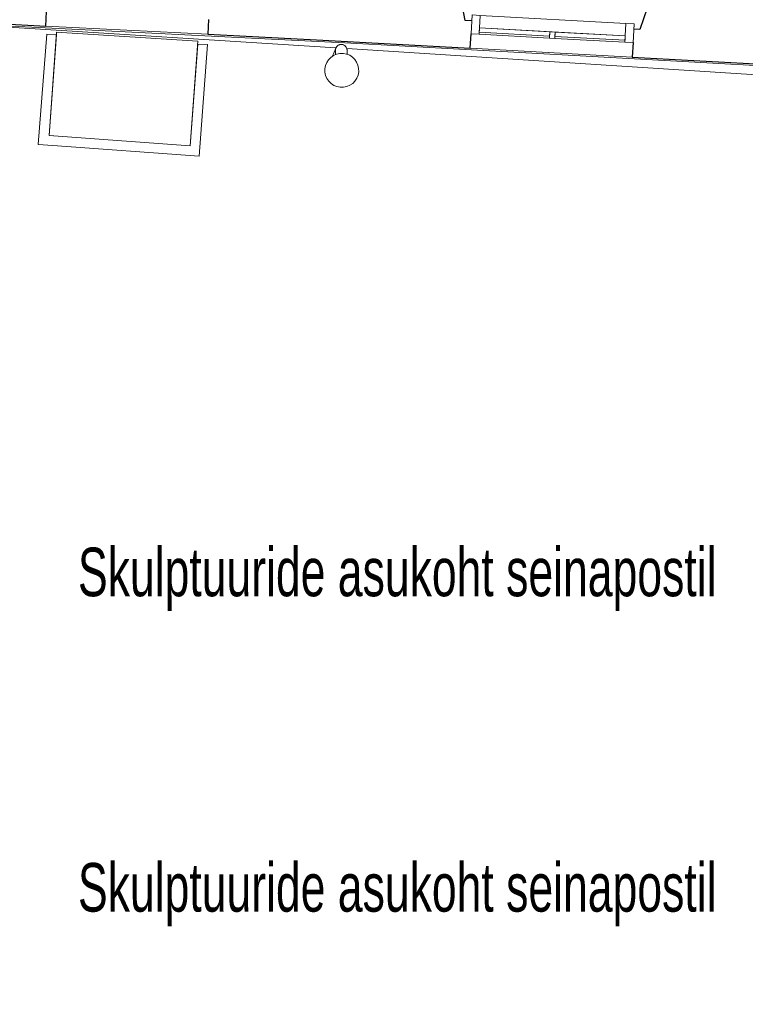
# Model space of a CAD drawing. Header units: millimetres. Extents: x 853417 to 929373, y -433185 to -369260.
# Tile 150 of 228: x 894348 to 901816, y -397039 to -386906. Entities that reach past the tile are written whole.
import ezdxf

# ---------------------------------------------------------------- set-up
doc = ezdxf.new("R2010")
doc.units = ezdxf.units.MM
for name, color, linetype, lineweight in [('KOKO-ANNO-TEXT', 7, 'Continuous', 9), ('KOKO-FLOR', 7, 'Continuous', 9), ('KOKO-WALL', 7, 'Continuous', 9), ('KOKO_WALL', 7, 'Continuous', 9), ('KOKO_WINDOWS', 7, 'Continuous', 9), ('P-SANR-FIXT', 7, 'Continuous', 9)]:
    doc.layers.add(name, color=color, linetype=linetype, lineweight=lineweight)
doc.styles.add('Swis721 Cn BT_2', font='swissc.ttf', dxfattribs={"width": 0.8, "height": 500})

# ---------------------------------------------------------------- blocks, each defined once
blk = doc.blocks.new('Ol_olev välissein 21 - fassaadi ehiselemendid-2096201-1 korrus_SA_kunstihanke plaan')
at = {"layer": 'KOKO_WALL'}
for p, q in [((415397, 884975), (415866, 890354)), ((415059, 880870), (415397, 884975))]:
    blk.add_line(p, q, dxfattribs=at)
blk = doc.blocks.new('Ol_olev välissein 5 - VS-02-2537239-1 korrus_SA_kunstihanke plaan')
at = {"layer": 'KOKO-WALL', "lineweight": 25}
for p, q in [((415637, 887928), (415868, 890577)), ((414874, 888198), (415354, 888014)), ((415354, 888014), (415349, 887953)), ((415488, 887941), (415637, 887928)), ((415212, 886289), (415207, 886222)), ((415492, 886264), (415343, 886278)), ((415360, 884751), (415492, 886264)), ((415207, 886222), (414692, 886141)), ((415263, 883570), (415360, 884751)), ((415113, 883582), (415263, 883570)), ((415126, 881905), (414977, 881918)), ((415041, 880869), (415126, 881905))]:
    blk.add_line(p, q, dxfattribs=at)
at = {"layer": 'KOKO_WALL'}
for p, q in [((415637, 887928), (415492, 886264)), ((415263, 883570), (415126, 881905))]:
    blk.add_line(p, q, dxfattribs=at)
blk = doc.blocks.new('Välisaken puit 5x4 - A-10a_proj-6591730-1 korrus_SA_kunstihanke plaan')
at = {"layer": 'KOKO_WINDOWS'}
for p, q in [((-751, 338), (-835, 338)), ((-835, 338), (-835, 144)), ((-751, 144), (-751, 338)), ((-751, 338), (-28, 338)), ((-28, 338), (-751, 338)), ((-751, 338), (-28, 338)), ((-28, 317), (-751, 317)), ((-751, 317), (-751, 273)), ((28, 338), (-28, 338)), ((-28, 338), (-28, 273)), ((-28, 273), (-28, 317)), ((28, 273), (28, 338)), ((28, 338), (751, 338)), ((751, 338), (28, 338)), ((28, 338), (751, 338)), ((751, 317), (28, 317)), ((28, 317), (28, 273)), ((835, 338), (751, 338)), ((751, 338), (751, 144)), ((751, 273), (751, 317)), ((835, 144), (835, 338)), ((-751, 273), (-28, 273)), ((751, 273), (-751, 273)), ((-751, 273), (-751, 144)), ((-28, 273), (28, 273)), ((28, 273), (751, 273)), ((751, 144), (751, 273)), ((-835, 144), (-751, 144)), ((-751, 144), (751, 144)), ((751, 144), (835, 144))]:
    blk.add_line(p, q, dxfattribs=at)
blk = doc.blocks.new('vihmaveetoru7 - vihmaveetoru-3054070-1 korrus_SA_kunstihanke plaan')
at = {"layer": 'P-SANR-FIXT'}
for p, q in [((415516, 884997), (415471, 884997)), ((415447, 884882), (415530, 884845)), ((415472, 884877), (415513, 884877))]:
    blk.add_line(p, q, dxfattribs=at)
for centre, radius, start, end in [((415678, 884935), 175, 4.269, 184.269), ((415471, 884936), 60, 165.0442, 178.0478), ((415471, 884936), 60, 179.6352, 238.8813), ((415471, 884936), 60, 150.5998, 162.1888), ((415471, 884936), 60, 136.2639, 146.1619), ((415471, 884936), 60, 121.9914, 130.037), ((415471, 884936), 60, 107.7327, 113.8908), ((415471, 884936), 60, 95.1512, 97.8015), ((415678, 884935), 175, 184.269, 4.269), ((415471, 884936), 60, 239.5474, 253.3676), ((415471, 884936), 60, 254.9098, 267.6056)]:
    blk.add_arc(centre, radius, start, end, dxfattribs=at)
for points, knots in [([(415442, 884989), (415438, 884986), (415429, 884980), (415419, 884968), (415413, 884953), (415411, 884937), (415413, 884922), (415419, 884907), (415426, 884896), (415434, 884889), (415441, 884885), (415448, 884881), (415455, 884879), (415463, 884877), (415468, 884877), (415471, 884877)], [-1, -1, -1, -1, -0.9166667, -0.8333333, -0.75, -0.6666667, -0.5833333, -0.5, -0.4166667, -0.375, -0.3333333, -0.2916667, -0.25, -0.2083333, -0.1666667, -0.1666667, -0.1666667, -0.1666667]), ([(415472, 884997), (415470, 884997), (415464, 884996), (415454, 884994), (415447, 884992), (415442, 884989)], [-0.1666667, -0.1666667, -0.1666667, -0.1666667, -0.125, -0.0833333, 0, 0, 0, 0]), ([(415454, 884879), (415454, 884879), (415451, 884880), (415449, 884881), (415447, 884882)], [0.11806668, 0.11806668, 0.11806668, 0.11806668, 0.125, 0.16111111, 0.16111111, 0.16111111, 0.16111111])]:
    blk.add_open_spline(points, degree=3, knots=knots, dxfattribs=at)
blk.add_open_spline([(415461, 884877), (415459, 884878), (415457, 884878), (415455, 884879)], degree=3, dxfattribs=at)

msp = doc.modelspace()

# ---------------------------------------------------------------- linework, layer by layer
at = {"layer": 'KOKO-FLOR'}
for p, q in [((897603, -387196), (893584, -386940)), ((894728, -387033), (894650, -388098)), ((896183, -387126), (894728, -387033)), ((896104, -388205), (896183, -387126)), ((906517, -387765), (897715, -387203)), ((894650, -388098), (896104, -388205))]:
    msp.add_line(p, q, dxfattribs=at)
at = {"layer": 'KOKO-WALL'}
for p, q in [((894539, -388191), (894626, -387056)), ((894726, -387063), (894626, -387056)), ((894650, -388098), (894726, -387063)), ((896181, -387156), (896104, -388205)), ((896282, -387162), (896181, -387156)), ((896282, -387162), (896195, -388309)), ((894697, -388101), (894650, -388098)), ((894539, -388191), (894689, -388202)), ((896195, -388309), (894689, -388202))]:
    msp.add_line(p, q, dxfattribs=at)

# ---------------------------------------------------------------- block references
at = {"layer": 'KOKO_WALL', "rotation": 271.815909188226}
for name in ['Ol_olev välissein 5 - VS-02-2537239-1 korrus_SA_kunstihanke plaan', 'Ol_olev välissein 21 - fassaadi ehiselemendid-2096201-1 korrus_SA_kunstihanke plaan']:
    msp.add_blockref(name, (0, 0), dxfattribs=at)
at = {"layer": 'KOKO_WINDOWS', "rotation": 176.8316023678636}
msp.add_blockref('Välisaken puit 5x4 - A-10a_proj-6591730-1 korrus_SA_kunstihanke plaan', (899846, -386759), dxfattribs=at)
at = {"layer": 'P-SANR-FIXT', "rotation": 271.815909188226}
msp.add_blockref('vihmaveetoru7 - vihmaveetoru-3054070-1 korrus_SA_kunstihanke plaan', (0, 0), dxfattribs=at)

# ---------------------------------------------------------------- texts
at = {"layer": 'KOKO-ANNO-TEXT', "color": 156, "true_color": 0x004080, "char_height": 500, "width": 6701.55, "attachment_point": 1, "line_spacing_factor": 0.956485, "style": 'Swis721 Cn BT_2'}
for insert in [(894948, -392339), (894948, -395585)]:
    msp.add_mtext('\\pt640,1280,1920,2560,3200,3840,4480,5120,5760,6400,7040,7680,8320,8960,9600,10240,10880,11520,12160,12800,13440,14080,14720,15360,16000,16640,17280,17920,18560,19200,19840,20480;Skulptuuride asukoht seinapostil', dxfattribs=dict(at, insert=insert))

doc.saveas('drawing.dxf')
